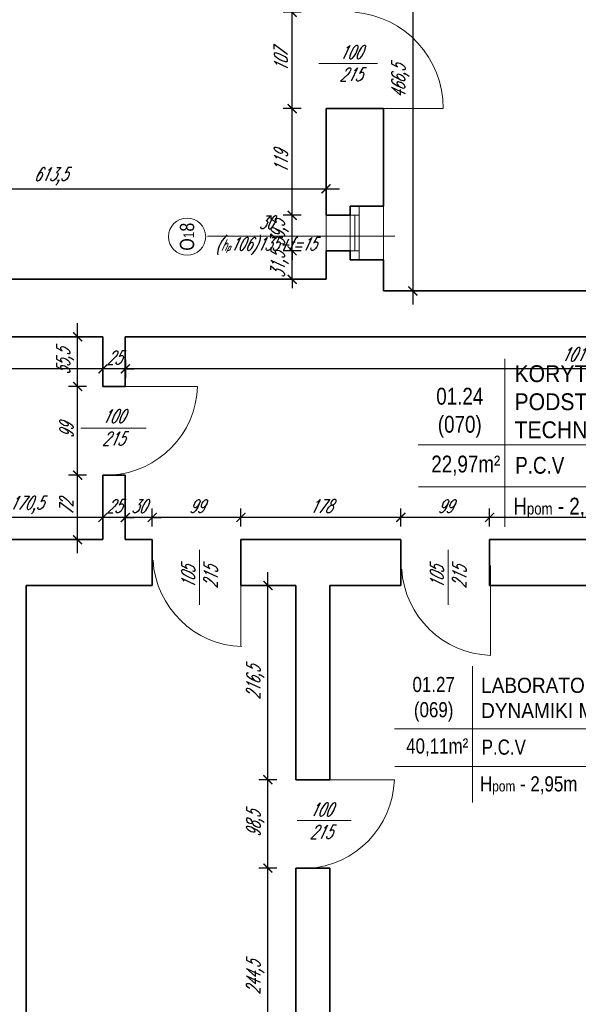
# Model space of a CAD drawing. Header units: millimetres. Extents: x 402 to 79005, y -7782 to 89952.
# Tile 199 of 256: x 23510 to 24132, y 35943 to 37039. Entities that reach past the tile are written whole.
import ezdxf

# ---------------------------------------------------------------- set-up
doc = ezdxf.new("R2010")
doc.units = ezdxf.units.MM
doc.header["$LTSCALE"] = 10
doc.layers.get('0').update_dxf_attribs({"lineweight": 0})
doc.layers.get('Defpoints').update_dxf_attribs({"color": 253})
for name, color, linetype, lineweight in [('01 parter - ściany', 253, 'Continuous', 35), ('03-01_okna', 253, 'Continuous', 15), ('03_drzwi', 253, 'Continuous', 15), ('04-1_widok', 253, 'Continuous', 5), ('05-01_wymiary', 253, 'Continuous', 5), ('05-03_opis', 253, 'Continuous', 5)]:
    doc.layers.add(name, color=color, linetype=linetype, lineweight=lineweight)
doc.styles.add('ariel', font='ARIAL.TTF', dxfattribs={"width": 0.8})
doc.styles.add('ariel_wym', font='simplex.shx', dxfattribs={"width": 0.65, "oblique": 25})
doc.dimstyles.new('ariel 50 wnętrze', dxfattribs={"dimtxt": 15, "dimasz": 10, "dimexe": 10, "dimexo": 0, "dimgap": 5, "dimtad": 1, "dimdec": 1, "dimrnd": 0.5, "dimtxsty": 'ariel_wym', "dimblk": 'ARCHTICK', "dimcen": 2.5, "dimdle": 15, "dimazin": 0, "dimtfac": 1, "dimtdec": 1, "dimtix": 1, "dimtmove": 0, "dimatfit": 3, "dimldrblk": 'DOT', "dimfxl": 0, "dimarcsym": 0})

# ---------------------------------------------------------------- blocks, each defined once
blk = doc.blocks.new('_ArchTick')
at = {"color": 0, "linetype": 'ByBlock', "const_width": 0.15}
blk.add_lwpolyline([(-0.5, -0.5), (0.5, 0.5)], dxfattribs=at)
blk = doc.blocks.new('*D822')
at = {"layer": '05-01_wymiary', "color": 0, "lineweight": -2}
for p, q in [((23222.9, 36850.7), (23866.2, 36850.7)), ((23237.9, 36840.7), (23237.9, 36860.7)), ((23851.2, 36840.7), (23851.2, 36860.7))]:
    blk.add_line(p, q, dxfattribs=at)
at = {"layer": 'Defpoints', "color": 0}
for p in [(23851.2, 36850.7), (23237.9, 36750), (23851.2, 36750)]:
    blk.add_point(p, dxfattribs=at)
at = {"layer": '05-01_wymiary', "color": 0, "lineweight": -2, "xscale": 10, "yscale": 10, "zscale": 10, "rotation": 180}
blk.add_blockref('_ArchTick', (23237.9, 36850.7), dxfattribs=at)
at = {"layer": '05-01_wymiary', "color": 0, "lineweight": -2, "xscale": 10, "yscale": 10, "zscale": 10}
blk.add_blockref('_ArchTick', (23851.2, 36850.7), dxfattribs=at)
at = {"layer": '05-01_wymiary', "color": 0, "insert": (23544.6, 36864.7), "char_height": 15, "attachment_point": 5, "style": 'ariel_wym'}
blk.add_mtext('613,5', dxfattribs=at)
blk = doc.blocks.new('_Dot')
at = {"color": 0, "linetype": 'ByBlock', "lineweight": -2}
blk.add_line((-0.5, 0), (-1, 0), dxfattribs=at)
at = {"color": 0, "linetype": 'ByBlock', "const_width": 0.5}
blk.add_lwpolyline([(-0.25, 0, 1), (0.25, 0, 1)], format="xyb", close=True, dxfattribs=at)
blk = doc.blocks.new('*D824')
at = {"layer": '05-01_wymiary', "color": 0, "lineweight": -2}
for p, q in [((23813.5, 36781.7), (23813.5, 36791.7)), ((23823.5, 36781.7), (23803.5, 36781.7)), ((23813.5, 36750), (23813.5, 36781.7)), ((23823.5, 36750), (23803.5, 36750)), ((23813.5, 36750), (23813.5, 36740))]:
    blk.add_line(p, q, dxfattribs=at)
at = {"layer": 'Defpoints', "color": 0}
for p in [(23813.5, 36781.7), (23851.2, 36781.7), (23851.2, 36750)]:
    blk.add_point(p, dxfattribs=at)
at = {"layer": '05-01_wymiary', "color": 0, "lineweight": -2, "xscale": 10, "yscale": 10, "zscale": 10}
for p, rotation in [((23813.5, 36781.7), 270), ((23813.5, 36750), 90)]:
    blk.add_blockref('_ArchTick', p, dxfattribs=dict(at, rotation=rotation))
at = {"layer": '05-01_wymiary', "color": 0, "insert": (23799.6, 36765.9), "char_height": 15, "attachment_point": 5, "rotation": 90, "style": 'ariel_wym'}
blk.add_mtext('31,5', dxfattribs=at)
blk = doc.blocks.new('*D825')
at = {"layer": '05-01_wymiary', "color": 0, "lineweight": -2}
for p, q in [((23813.5, 36821.3), (23813.5, 36831.3)), ((23823.5, 36821.3), (23803.5, 36821.3)), ((23813.5, 36781.7), (23813.5, 36821.3)), ((23823.5, 36781.7), (23803.5, 36781.7)), ((23813.5, 36781.7), (23813.5, 36771.7))]:
    blk.add_line(p, q, dxfattribs=at)
at = {"layer": 'Defpoints', "color": 0}
for p in [(23813.5, 36821.3), (23851.2, 36821.3), (23851.2, 36781.7)]:
    blk.add_point(p, dxfattribs=at)
at = {"layer": '05-01_wymiary', "color": 0, "lineweight": -2, "xscale": 10, "yscale": 10, "zscale": 10}
for p, rotation in [((23813.5, 36821.3), 270), ((23813.5, 36781.7), 90)]:
    blk.add_blockref('_ArchTick', p, dxfattribs=dict(at, rotation=rotation))
at = {"layer": '05-01_wymiary', "color": 0, "insert": (23799.6, 36801.5), "char_height": 15, "attachment_point": 5, "rotation": 90, "style": 'ariel_wym'}
blk.add_mtext('39,5', dxfattribs=at)
blk = doc.blocks.new('*D826')
at = {"layer": '05-01_wymiary', "color": 0, "lineweight": -2}
for p, q in [((23813.5, 36806.3), (23813.5, 36955.1)), ((23823.5, 36940.1), (23803.5, 36940.1)), ((23823.5, 36821.3), (23803.5, 36821.3))]:
    blk.add_line(p, q, dxfattribs=at)
at = {"layer": 'Defpoints', "color": 0}
for p in [(23813.5, 36940.1), (23851.2, 36940.1), (23851.2, 36821.3)]:
    blk.add_point(p, dxfattribs=at)
at = {"layer": '05-01_wymiary', "color": 0, "lineweight": -2, "xscale": 10, "yscale": 10, "zscale": 10}
for p, rotation in [((23813.5, 36940.1), 90), ((23813.5, 36821.3), 270)]:
    blk.add_blockref('_ArchTick', p, dxfattribs=dict(at, rotation=rotation))
at = {"layer": '05-01_wymiary', "color": 0, "insert": (23801, 36880.7), "char_height": 15, "attachment_point": 5, "rotation": 90, "style": 'ariel_wym'}
blk.add_mtext('119', dxfattribs=at)
blk = doc.blocks.new('*D827')
at = {"layer": '05-01_wymiary', "color": 0, "lineweight": -2}
for p, q in [((23813.5, 36925.1), (23813.5, 37062.3)), ((23823.5, 37047.3), (23803.5, 37047.3)), ((23823.5, 36940.1), (23803.5, 36940.1))]:
    blk.add_line(p, q, dxfattribs=at)
at = {"layer": 'Defpoints', "color": 0}
for p in [(23813.5, 37047.3), (23851.2, 37047.3), (23851.2, 36940.1)]:
    blk.add_point(p, dxfattribs=at)
at = {"layer": '05-01_wymiary', "color": 0, "lineweight": -2, "xscale": 10, "yscale": 10, "zscale": 10}
for p, rotation in [((23813.5, 37047.3), 90), ((23813.5, 36940.1), 270)]:
    blk.add_blockref('_ArchTick', p, dxfattribs=dict(at, rotation=rotation))
at = {"layer": '05-01_wymiary', "color": 0, "insert": (23801, 36993.7), "char_height": 15, "attachment_point": 5, "rotation": 90, "style": 'ariel_wym'}
blk.add_mtext('107', dxfattribs=at)
blk = doc.blocks.new('*D828')
at = {"layer": '05-01_wymiary', "color": 0, "lineweight": -2}
for p, q in [((23813.5, 37032.3), (23813.5, 37226.7)), ((23823.5, 37211.7), (23803.5, 37211.7)), ((23823.5, 37047.3), (23803.5, 37047.3))]:
    blk.add_line(p, q, dxfattribs=at)
at = {"layer": 'Defpoints', "color": 0}
for p in [(23813.5, 37211.7), (23851.2, 37211.7), (23851.2, 37047.3)]:
    blk.add_point(p, dxfattribs=at)
at = {"layer": '05-01_wymiary', "color": 0, "lineweight": -2, "xscale": 10, "yscale": 10, "zscale": 10}
for p, rotation in [((23813.5, 37211.7), 90), ((23813.5, 37047.3), 270)]:
    blk.add_blockref('_ArchTick', p, dxfattribs=dict(at, rotation=rotation))
at = {"layer": '05-01_wymiary', "color": 0, "insert": (23799.6, 37129.5), "char_height": 15, "attachment_point": 5, "rotation": 90, "style": 'ariel_wym'}
blk.add_mtext('164,5', dxfattribs=at)
blk = doc.blocks.new('*D830')
at = {"layer": '05-01_wymiary', "color": 0, "lineweight": -2}
for p, q in [((23947.9, 37218.5), (23947.9, 36722)), ((23937.9, 37203.5), (23957.9, 37203.5)), ((23937.9, 36737), (23957.9, 36737))]:
    blk.add_line(p, q, dxfattribs=at)
at = {"layer": 'Defpoints', "color": 0}
for p in [(23915.2, 37203.5), (23915.2, 36737), (23947.9, 36737)]:
    blk.add_point(p, dxfattribs=at)
at = {"layer": '05-01_wymiary', "color": 0, "lineweight": -2, "xscale": 10, "yscale": 10, "zscale": 10}
for p, rotation in [((23947.9, 37203.5), 90), ((23947.9, 36737), 270)]:
    blk.add_blockref('_ArchTick', p, dxfattribs=dict(at, rotation=rotation))
at = {"layer": '05-01_wymiary', "color": 0, "insert": (23934, 36970.3), "char_height": 15, "attachment_point": 5, "rotation": 90, "style": 'ariel_wym'}
blk.add_mtext('466,5', dxfattribs=at)
blk = doc.blocks.new('*D262')
at = {"layer": '05-01_wymiary', "color": 0, "lineweight": -2}
for p, q in [((24033.3, 36474.8), (24033.3, 36494.8)), ((24644.3, 36474.8), (24644.3, 36494.8)), ((24659.3, 36484.8), (24018.3, 36484.8))]:
    blk.add_line(p, q, dxfattribs=at)
at = {"layer": 'Defpoints', "color": 0}
for p in [(24033.3, 36484.8), (24033.3, 36460), (24644.3, 36460)]:
    blk.add_point(p, dxfattribs=at)
at = {"layer": '05-01_wymiary', "color": 0, "lineweight": -2, "xscale": 10, "yscale": 10, "zscale": 10, "rotation": 180}
blk.add_blockref('_ArchTick', (24033.3, 36484.8), dxfattribs=at)
at = {"layer": '05-01_wymiary', "color": 0, "lineweight": -2, "xscale": 10, "yscale": 10, "zscale": 10}
blk.add_blockref('_ArchTick', (24644.3, 36484.8), dxfattribs=at)
at = {"layer": '05-01_wymiary', "color": 0, "insert": (24338.8, 36497.3), "char_height": 15, "attachment_point": 5, "style": 'ariel_wym'}
blk.add_mtext('611', dxfattribs=at)
blk = doc.blocks.new('*D263')
at = {"layer": '05-01_wymiary', "color": 0, "lineweight": -2}
for p, q in [((23934.5, 36474.8), (23934.5, 36494.8)), ((24033.3, 36474.8), (24033.3, 36494.8)), ((24048.3, 36484.8), (23919.5, 36484.8))]:
    blk.add_line(p, q, dxfattribs=at)
at = {"layer": 'Defpoints', "color": 0}
for p in [(23934.5, 36484.8), (23934.5, 36460), (24033.3, 36460)]:
    blk.add_point(p, dxfattribs=at)
at = {"layer": '05-01_wymiary', "color": 0, "lineweight": -2, "xscale": 10, "yscale": 10, "zscale": 10, "rotation": 180}
blk.add_blockref('_ArchTick', (23934.5, 36484.8), dxfattribs=at)
at = {"layer": '05-01_wymiary', "color": 0, "lineweight": -2, "xscale": 10, "yscale": 10, "zscale": 10}
blk.add_blockref('_ArchTick', (24033.3, 36484.8), dxfattribs=at)
at = {"layer": '05-01_wymiary', "color": 0, "insert": (23983.9, 36497.3), "char_height": 15, "attachment_point": 5, "style": 'ariel_wym'}
blk.add_mtext('99', dxfattribs=at)
blk = doc.blocks.new('*D264')
at = {"layer": '05-01_wymiary', "color": 0, "lineweight": -2}
for p, q in [((23756.5, 36474.8), (23756.5, 36494.8)), ((23934.5, 36474.8), (23934.5, 36494.8)), ((23949.5, 36484.8), (23741.5, 36484.8))]:
    blk.add_line(p, q, dxfattribs=at)
at = {"layer": 'Defpoints', "color": 0}
for p in [(23756.5, 36484.8), (23756.5, 36460), (23934.5, 36460)]:
    blk.add_point(p, dxfattribs=at)
at = {"layer": '05-01_wymiary', "color": 0, "lineweight": -2, "xscale": 10, "yscale": 10, "zscale": 10, "rotation": 180}
blk.add_blockref('_ArchTick', (23756.5, 36484.8), dxfattribs=at)
at = {"layer": '05-01_wymiary', "color": 0, "lineweight": -2, "xscale": 10, "yscale": 10, "zscale": 10}
blk.add_blockref('_ArchTick', (23934.5, 36484.8), dxfattribs=at)
at = {"layer": '05-01_wymiary', "color": 0, "insert": (23845.5, 36497.3), "char_height": 15, "attachment_point": 5, "style": 'ariel_wym'}
blk.add_mtext('178', dxfattribs=at)
blk = doc.blocks.new('*D265')
at = {"layer": '05-01_wymiary', "color": 0, "lineweight": -2}
for p, q in [((23657.7, 36474.8), (23657.7, 36494.8)), ((23756.5, 36474.8), (23756.5, 36494.8)), ((23771.5, 36484.8), (23642.7, 36484.8))]:
    blk.add_line(p, q, dxfattribs=at)
at = {"layer": 'Defpoints', "color": 0}
for p in [(23657.7, 36484.8), (23657.7, 36460), (23756.5, 36460)]:
    blk.add_point(p, dxfattribs=at)
at = {"layer": '05-01_wymiary', "color": 0, "lineweight": -2, "xscale": 10, "yscale": 10, "zscale": 10, "rotation": 180}
blk.add_blockref('_ArchTick', (23657.7, 36484.8), dxfattribs=at)
at = {"layer": '05-01_wymiary', "color": 0, "lineweight": -2, "xscale": 10, "yscale": 10, "zscale": 10}
blk.add_blockref('_ArchTick', (23756.5, 36484.8), dxfattribs=at)
at = {"layer": '05-01_wymiary', "color": 0, "insert": (23707.1, 36497.3), "char_height": 15, "attachment_point": 5, "style": 'ariel_wym'}
blk.add_mtext('99', dxfattribs=at)
blk = doc.blocks.new('*D266')
at = {"layer": '05-01_wymiary', "color": 0, "lineweight": -2}
for p, q in [((23627.8, 36474.8), (23627.8, 36494.8)), ((23657.7, 36474.8), (23657.7, 36494.8)), ((23627.8, 36484.8), (23617.8, 36484.8)), ((23657.7, 36484.8), (23627.8, 36484.8)), ((23657.7, 36484.8), (23667.7, 36484.8))]:
    blk.add_line(p, q, dxfattribs=at)
at = {"layer": 'Defpoints', "color": 0}
for p in [(23627.8, 36484.8), (23627.8, 36460), (23657.7, 36460)]:
    blk.add_point(p, dxfattribs=at)
at = {"layer": '05-01_wymiary', "color": 0, "lineweight": -2, "xscale": 10, "yscale": 10, "zscale": 10}
blk.add_blockref('_ArchTick', (23627.8, 36484.8), dxfattribs=at)
at = {"layer": '05-01_wymiary', "color": 0, "lineweight": -2, "xscale": 10, "yscale": 10, "zscale": 10, "rotation": 180}
blk.add_blockref('_ArchTick', (23657.7, 36484.8), dxfattribs=at)
at = {"layer": '05-01_wymiary', "color": 0, "insert": (23642.7, 36497.3), "char_height": 15, "attachment_point": 5, "style": 'ariel_wym'}
blk.add_mtext('30', dxfattribs=at)
blk = doc.blocks.new('*D267')
at = {"layer": '05-01_wymiary', "color": 0, "lineweight": -2}
for p, q in [((23602.8, 36474.8), (23602.8, 36494.8)), ((23627.8, 36474.8), (23627.8, 36494.8)), ((23602.8, 36484.8), (23592.8, 36484.8)), ((23627.8, 36484.8), (23602.8, 36484.8)), ((23627.8, 36484.8), (23637.8, 36484.8))]:
    blk.add_line(p, q, dxfattribs=at)
at = {"layer": 'Defpoints', "color": 0}
for p in [(23602.8, 36484.8), (23602.8, 36460), (23627.8, 36460)]:
    blk.add_point(p, dxfattribs=at)
at = {"layer": '05-01_wymiary', "color": 0, "lineweight": -2, "xscale": 10, "yscale": 10, "zscale": 10}
blk.add_blockref('_ArchTick', (23602.8, 36484.8), dxfattribs=at)
at = {"layer": '05-01_wymiary', "color": 0, "lineweight": -2, "xscale": 10, "yscale": 10, "zscale": 10, "rotation": 180}
blk.add_blockref('_ArchTick', (23627.8, 36484.8), dxfattribs=at)
at = {"layer": '05-01_wymiary', "color": 0, "insert": (23615.3, 36497.3), "char_height": 15, "attachment_point": 5, "style": 'ariel_wym'}
blk.add_mtext('25', dxfattribs=at)
blk = doc.blocks.new('*D268')
at = {"layer": '05-01_wymiary', "color": 0, "lineweight": -2}
for p, q in [((23432.4, 36474.8), (23432.4, 36494.8)), ((23602.8, 36474.8), (23602.8, 36494.8)), ((23617.8, 36484.8), (23417.4, 36484.8))]:
    blk.add_line(p, q, dxfattribs=at)
at = {"layer": 'Defpoints', "color": 0}
for p in [(23432.4, 36484.8), (23432.4, 36460), (23602.8, 36460)]:
    blk.add_point(p, dxfattribs=at)
at = {"layer": '05-01_wymiary', "color": 0, "lineweight": -2, "xscale": 10, "yscale": 10, "zscale": 10, "rotation": 180}
blk.add_blockref('_ArchTick', (23432.4, 36484.8), dxfattribs=at)
at = {"layer": '05-01_wymiary', "color": 0, "lineweight": -2, "xscale": 10, "yscale": 10, "zscale": 10}
blk.add_blockref('_ArchTick', (23602.8, 36484.8), dxfattribs=at)
at = {"layer": '05-01_wymiary', "color": 0, "insert": (23517.6, 36498.7), "char_height": 15, "attachment_point": 5, "style": 'ariel_wym'}
blk.add_mtext('170,5', dxfattribs=at)
blk = doc.blocks.new('*D398')
at = {"layer": '05-01_wymiary', "color": 0, "lineweight": -2}
for p, q in [((23786.5, 35835), (23786.5, 36109.3)), ((23796.5, 36094.3), (23776.5, 36094.3)), ((23796.5, 35850), (23776.5, 35850))]:
    blk.add_line(p, q, dxfattribs=at)
at = {"layer": 'Defpoints', "color": 0}
for p in [(23786.5, 36094.3), (23817.5, 36094.3), (23817.5, 35850)]:
    blk.add_point(p, dxfattribs=at)
at = {"layer": '05-01_wymiary', "color": 0, "lineweight": -2, "xscale": 10, "yscale": 10, "zscale": 10}
for p, rotation in [((23786.5, 36094.3), 90), ((23786.5, 35850), 270)]:
    blk.add_blockref('_ArchTick', p, dxfattribs=dict(at, rotation=rotation))
at = {"layer": '05-01_wymiary', "color": 0, "insert": (23772.6, 35972.2), "char_height": 15, "attachment_point": 5, "rotation": 90, "style": 'ariel_wym'}
blk.add_mtext('244,5', dxfattribs=at)
blk = doc.blocks.new('*D399')
at = {"layer": '05-01_wymiary', "color": 0, "lineweight": -2}
for p, q in [((23786.5, 36079.3), (23786.5, 36207.7)), ((23796.5, 36192.7), (23776.5, 36192.7)), ((23796.5, 36094.3), (23776.5, 36094.3))]:
    blk.add_line(p, q, dxfattribs=at)
at = {"layer": 'Defpoints', "color": 0}
for p in [(23786.5, 36192.7), (23817.5, 36192.7), (23817.5, 36094.3)]:
    blk.add_point(p, dxfattribs=at)
at = {"layer": '05-01_wymiary', "color": 0, "lineweight": -2, "xscale": 10, "yscale": 10, "zscale": 10}
for p, rotation in [((23786.5, 36192.7), 90), ((23786.5, 36094.3), 270)]:
    blk.add_blockref('_ArchTick', p, dxfattribs=dict(at, rotation=rotation))
at = {"layer": '05-01_wymiary', "color": 0, "insert": (23772.6, 36143.5), "char_height": 15, "attachment_point": 5, "rotation": 90, "style": 'ariel_wym'}
blk.add_mtext('98,5', dxfattribs=at)
blk = doc.blocks.new('*D400')
at = {"layer": '05-01_wymiary', "color": 0, "lineweight": -2}
for p, q in [((23786.5, 36177.7), (23786.5, 36424)), ((23796.5, 36409), (23776.5, 36409)), ((23796.5, 36192.7), (23776.5, 36192.7))]:
    blk.add_line(p, q, dxfattribs=at)
at = {"layer": 'Defpoints', "color": 0}
for p in [(23786.5, 36409), (23817.5, 36409), (23817.5, 36192.7)]:
    blk.add_point(p, dxfattribs=at)
at = {"layer": '05-01_wymiary', "color": 0, "lineweight": -2, "xscale": 10, "yscale": 10, "zscale": 10}
for p, rotation in [((23786.5, 36409), 90), ((23786.5, 36192.7), 270)]:
    blk.add_blockref('_ArchTick', p, dxfattribs=dict(at, rotation=rotation))
at = {"layer": '05-01_wymiary', "color": 0, "insert": (23772.6, 36300.8), "char_height": 15, "attachment_point": 5, "rotation": 90, "style": 'ariel_wym'}
blk.add_mtext('216,5', dxfattribs=at)
blk = doc.blocks.new('*D410')
at = {"layer": '05-01_wymiary', "color": 0, "lineweight": -2}
for p, q in [((23627.8, 36660.2), (23627.8, 36640.2)), ((24644.3, 36660.2), (24644.3, 36640.2)), ((24659.3, 36650.2), (23612.8, 36650.2))]:
    blk.add_line(p, q, dxfattribs=at)
at = {"layer": 'Defpoints', "color": 0}
for p in [(23627.8, 36686), (24644.3, 36686), (23627.8, 36650.2)]:
    blk.add_point(p, dxfattribs=at)
at = {"layer": '05-01_wymiary', "color": 0, "lineweight": -2, "xscale": 10, "yscale": 10, "zscale": 10, "rotation": 180}
blk.add_blockref('_ArchTick', (23627.8, 36650.2), dxfattribs=at)
at = {"layer": '05-01_wymiary', "color": 0, "lineweight": -2, "xscale": 10, "yscale": 10, "zscale": 10}
blk.add_blockref('_ArchTick', (24644.3, 36650.2), dxfattribs=at)
at = {"layer": '05-01_wymiary', "color": 0, "insert": (24136.1, 36664.1), "char_height": 15, "attachment_point": 5, "style": 'ariel_wym'}
blk.add_mtext('1016,5', dxfattribs=at)
blk = doc.blocks.new('*D411')
at = {"layer": '05-01_wymiary', "color": 0, "lineweight": -2}
for p, q in [((23602.8, 36660.2), (23602.8, 36640.2)), ((23627.8, 36660.2), (23627.8, 36640.2)), ((23602.8, 36650.2), (23592.8, 36650.2)), ((23627.8, 36650.2), (23602.8, 36650.2)), ((23627.8, 36650.2), (23637.8, 36650.2))]:
    blk.add_line(p, q, dxfattribs=at)
at = {"layer": 'Defpoints', "color": 0}
for p in [(23602.8, 36686), (23627.8, 36686), (23602.8, 36650.2)]:
    blk.add_point(p, dxfattribs=at)
at = {"layer": '05-01_wymiary', "color": 0, "lineweight": -2, "xscale": 10, "yscale": 10, "zscale": 10}
blk.add_blockref('_ArchTick', (23602.8, 36650.2), dxfattribs=at)
at = {"layer": '05-01_wymiary', "color": 0, "lineweight": -2, "xscale": 10, "yscale": 10, "zscale": 10, "rotation": 180}
blk.add_blockref('_ArchTick', (23627.8, 36650.2), dxfattribs=at)
at = {"layer": '05-01_wymiary', "color": 0, "insert": (23615.3, 36662.7), "char_height": 15, "attachment_point": 5, "style": 'ariel_wym'}
blk.add_mtext('25', dxfattribs=at)
blk = doc.blocks.new('*D412')
at = {"layer": '05-01_wymiary', "color": 0, "lineweight": -2}
for p, q in [((23246.8, 36660.2), (23246.8, 36640.2)), ((23602.8, 36660.2), (23602.8, 36640.2)), ((23617.8, 36650.2), (23231.8, 36650.2))]:
    blk.add_line(p, q, dxfattribs=at)
at = {"layer": 'Defpoints', "color": 0}
for p in [(23246.8, 36686), (23602.8, 36686), (23246.8, 36650.2)]:
    blk.add_point(p, dxfattribs=at)
at = {"layer": '05-01_wymiary', "color": 0, "lineweight": -2, "xscale": 10, "yscale": 10, "zscale": 10, "rotation": 180}
blk.add_blockref('_ArchTick', (23246.8, 36650.2), dxfattribs=at)
at = {"layer": '05-01_wymiary', "color": 0, "lineweight": -2, "xscale": 10, "yscale": 10, "zscale": 10}
blk.add_blockref('_ArchTick', (23602.8, 36650.2), dxfattribs=at)
at = {"layer": '05-01_wymiary', "color": 0, "insert": (23424.8, 36662.7), "char_height": 15, "attachment_point": 5, "style": 'ariel_wym'}
blk.add_mtext('356', dxfattribs=at)
blk = doc.blocks.new('*D415')
at = {"layer": '05-01_wymiary', "color": 0, "lineweight": -2}
for p, q in [((23574.7, 36445), (23574.7, 36547)), ((23584.7, 36532), (23564.7, 36532)), ((23584.7, 36460), (23564.7, 36460))]:
    blk.add_line(p, q, dxfattribs=at)
at = {"layer": 'Defpoints', "color": 0}
for p in [(23574.7, 36532), (23602.8, 36532), (23602.8, 36460)]:
    blk.add_point(p, dxfattribs=at)
at = {"layer": '05-01_wymiary', "color": 0, "lineweight": -2, "xscale": 10, "yscale": 10, "zscale": 10}
for p, rotation in [((23574.7, 36532), 90), ((23574.7, 36460), 270)]:
    blk.add_blockref('_ArchTick', p, dxfattribs=dict(at, rotation=rotation))
at = {"layer": '05-01_wymiary', "color": 0, "insert": (23562.2, 36496), "char_height": 15, "attachment_point": 5, "rotation": 90, "style": 'ariel_wym'}
blk.add_mtext('72', dxfattribs=at)
blk = doc.blocks.new('*D416')
at = {"layer": '05-01_wymiary', "color": 0, "lineweight": -2}
for p, q in [((23574.7, 36517), (23574.7, 36645.7)), ((23584.7, 36630.7), (23564.7, 36630.7)), ((23584.7, 36532), (23564.7, 36532))]:
    blk.add_line(p, q, dxfattribs=at)
at = {"layer": 'Defpoints', "color": 0}
for p in [(23574.7, 36630.7), (23602.8, 36630.7), (23602.8, 36532)]:
    blk.add_point(p, dxfattribs=at)
at = {"layer": '05-01_wymiary', "color": 0, "lineweight": -2, "xscale": 10, "yscale": 10, "zscale": 10}
for p, rotation in [((23574.7, 36630.7), 90), ((23574.7, 36532), 270)]:
    blk.add_blockref('_ArchTick', p, dxfattribs=dict(at, rotation=rotation))
at = {"layer": '05-01_wymiary', "color": 0, "insert": (23562.2, 36581.3), "char_height": 15, "attachment_point": 5, "rotation": 90, "style": 'ariel_wym'}
blk.add_mtext('99', dxfattribs=at)
blk = doc.blocks.new('*D417')
at = {"layer": '05-01_wymiary', "color": 0, "lineweight": -2}
for p, q in [((23574.7, 36615.7), (23574.7, 36701)), ((23584.7, 36686), (23564.7, 36686)), ((23584.7, 36630.7), (23564.7, 36630.7))]:
    blk.add_line(p, q, dxfattribs=at)
at = {"layer": 'Defpoints', "color": 0}
for p in [(23574.7, 36686), (23602.8, 36686), (23602.8, 36630.7)]:
    blk.add_point(p, dxfattribs=at)
at = {"layer": '05-01_wymiary', "color": 0, "lineweight": -2, "xscale": 10, "yscale": 10, "zscale": 10}
for p, rotation in [((23574.7, 36686), 90), ((23574.7, 36630.7), 270)]:
    blk.add_blockref('_ArchTick', p, dxfattribs=dict(at, rotation=rotation))
at = {"layer": '05-01_wymiary', "color": 0, "insert": (23560.8, 36658.4), "char_height": 15, "attachment_point": 5, "rotation": 90, "style": 'ariel_wym'}
blk.add_mtext('55,5', dxfattribs=at)

msp = doc.modelspace()

# ---------------------------------------------------------------- linework, layer by layer
at = {"layer": '01 parter - ściany'}
for p, q in [((23851.213, 36940.097), (23851.213, 36821.345)), ((23851.213, 36940.097), (23915.192, 36940.097)), ((23915.192, 36940.097), (23915.204, 36831.349)), ((23878.192, 36831.317), (23878.192, 36821.346)), ((23915.212, 36831.349), (23878.211, 36831.346)), ((23915.213, 36831.349), (23878.211, 36831.346)), ((23851.21, 36821.345), (23878.21, 36821.346)), ((23851.211, 36781.679), (23878.211, 36781.68)), ((23851.213, 36781.679), (23851.213, 36750.047)), ((23851.213, 36781.679), (23874.288, 36781.679)), ((23878.211, 36781.68), (23878.211, 36771.709)), ((23915.231, 36771.709), (23878.21, 36771.709)), ((23915.211, 36771.709), (23915.215, 36737.047)), ((23851.213, 36750.047), (23237.907, 36750.047)), ((24194.213, 36737.047), (23915.215, 36737.047)), ((23602.783, 36686.047), (23246.783, 36686.047)), ((23602.783, 36630.733), (23602.783, 36686.047)), ((24644.332, 36686.047), (23627.783, 36686.047)), ((23627.783, 36630.733), (23627.783, 36686.047)), ((23602.783, 36630.733), (23627.783, 36630.733)), ((23602.783, 36460.047), (23602.783, 36531.951)), ((23602.783, 36531.951), (23627.783, 36531.951)), ((23627.783, 36460.047), (23627.783, 36531.951)), ((23602.783, 36460.047), (23432.425, 36460.047)), ((23561.22, 36460.047), (23432.425, 36460.047)), ((23657.702, 36460.047), (23627.783, 36460.047)), ((23657.702, 36460.047), (23657.702, 36408.98)), ((23934.539, 36460.047), (23756.485, 36460.047)), ((23756.485, 36460.047), (23756.485, 36408.98)), ((23934.539, 36460.047), (23934.539, 36408.98)), ((24456.929, 36460.047), (24033.321, 36460.047)), ((24033.321, 36460.047), (24033.321, 36408.98)), ((23657.702, 36408.98), (23517.55, 36408.98)), ((23517.55, 36408.98), (23517.55, 35850.047)), ((23817.55, 36408.98), (23756.485, 36408.98)), ((23817.55, 36192.651), (23817.55, 36408.98)), ((23934.539, 36408.98), (23855.55, 36408.98)), ((23855.55, 36408.98), (23855.55, 36192.651)), ((24284.835, 36408.98), (24033.321, 36408.98)), ((23817.55, 36192.651), (23855.55, 36192.651)), ((23817.55, 35850.047), (23817.55, 36094.337)), ((23817.55, 36094.337), (23855.55, 36094.337)), ((23855.55, 36094.337), (23855.55, 35850.047))]:
    msp.add_line(p, q, dxfattribs=at)
at = {"layer": '03-01_okna', "linetype": 'Continuous', "lineweight": 0}
for p, q in [((23888.211, 36831.345), (23888.204, 36771.709)), ((23878.21, 36821.346), (23878.204, 36781.68)), ((23878.21, 36821.346), (23888.21, 36821.345)), ((23883.21, 36821.345), (23883.204, 36781.679)), ((23878.211, 36781.68), (23888.211, 36781.679))]:
    msp.add_line(p, q, dxfattribs=at)
at = {"layer": '03_drzwi'}
for p, q in [((23908.651, 36990.437), (23843.139, 36990.457)), ((23981.703, 36940.097), (23881.703, 36940.097)), ((23708.189, 36630.733), (23608.189, 36630.733)), ((23650.986, 36584.097), (23578.359, 36584.117)), ((23710.302, 36387.413), (23710.323, 36448.863)), ((23987.139, 36387.413), (23987.159, 36448.863)), ((23756.485, 36341.004), (23756.485, 36441.004)), ((24034.235, 36331.217), (24034.235, 36431.217)), ((23927.281, 36192.651), (23827.281, 36192.651)), ((23879.178, 36147.392), (23819.143, 36147.408))]:
    msp.add_line(p, q, dxfattribs=at)
for centre, radius, start, end in [((23874.849, 36940.739), 106.855, 359.655662, 85.519898), ((23605.851, 36634.154), 102.394, 273.502715, 358.085818), ((23760.819, 36443.341), 102.394, 183.502715, 268.085818), ((24037.656, 36433.554), 102.394, 183.502715, 268.085818), ((23824.944, 36196.071), 102.394, 273.502715, 358.085818)]:
    msp.add_arc(centre, radius, start, end, dxfattribs=at)
at = {"layer": '04-1_widok', "linetype": 'Continuous', "lineweight": 0}
for p, q in [((23915.2, 36771.709), (23915.209, 36831.349)), ((23851.208, 36781.679), (23851.21, 36821.345))]:
    msp.add_line(p, q, dxfattribs=at)
at = {"layer": '05-03_opis', "lineweight": 0}
msp.add_line((23927.646, 36797.917), (23719.246, 36797.917), dxfattribs=at)
at = {"layer": '05-03_opis'}
for p, q in [((24050.373, 36661.541), (24050.373, 36474.38)), ((23953.82, 36565.657), (24258.285, 36565.657)), ((23954.273, 36518.971), (24255.116, 36518.971)), ((24014.211, 36319.194), (24014.211, 36167.386)), ((23927.313, 36249.535), (24257.596, 36249.535)), ((23927.721, 36207.518), (24257.419, 36207.518))]:
    msp.add_line(p, q, dxfattribs=at)
at = {"layer": '05-03_opis', "lineweight": 0}
msp.add_circle((23696.557, 36797.417), 20.689, dxfattribs=at)

# ---------------------------------------------------------------- texts
at = {"layer": '03_drzwi', "char_height": 15, "width": 160.59049, "style": 'ariel_wym'}
for s, insert, attachment_point, rotation in [('100\\P215', (23866.223, 36970.456), 7, 0.008499), ('100\\P215', (23601.87, 36565.028), 7, 0.008499), ('105\\P215', (23710.312, 36418.138), 5, 89.991501), ('105\\P215', (23987.149, 36418.138), 5, 89.991501), ('100\\P215', (23833.015, 36127.026), 7, 0.008499)]:
    msp.add_mtext(s, dxfattribs=dict(at, insert=insert, attachment_point=attachment_point, rotation=rotation))
at = {"layer": '05-03_opis', "lineweight": 0, "insert": (23784.398, 36798.997), "char_height": 14.4, "width": 62.66128, "attachment_point": 5, "style": 'ariel_wym'}
msp.add_mtext('30\\P({\\H0.8333x;h\\H0.6x;p}106)135+f=15', dxfattribs=at)
at = {"layer": '05-03_opis', "lineweight": 0, "insert": (23696.557, 36797.417), "char_height": 15.84, "width": 75.19353, "attachment_point": 5, "rotation": 90, "style": 'ariel'}
msp.add_mtext('O{\\H0.7576x;1}8', dxfattribs=at)
at = {"layer": '05-03_opis', "style": 'ariel'}
for s, insert, char_height, width, attachment_point in [('\\W0.9;{\\fArial|b0|i0|c238|p34;KORYTARZ INSTYTUTU NAUK PODSTAWOWYCH I TECHNICZNYCH}', (24061.076, 36613.505), 18.73872, 375.0449, 4), ('{\\fArial|b0|i0|c238|p34;01.24\\P(070)}', (24000.135, 36601.326), 18.73872, 87.1301, 5), ('{\\fArial|b0|i0|c238|p34;22,97m²}', (24006.808, 36542.534), 18.73872, 87.1301, 5), ('P.C.V', (24061.844, 36542.754), 18.7387, 258.2312, 4), ('{\\fArial|b0|i0|c238|p34; H\\H0.7x;pom\\H1.429x; - 2,95m}', (24053.946, 36495.408), 18.73872, 258.2312, 4), ('{\\fArial|b0|i0|c238|p34;01.27\\P(069)}', (23971.045, 36282.226), 16.86485, 78.4171, 5), ('\\W0.9;{\\fArial|b0|i0|c238|p34;LABORATORIUM \\PDYNAMIKI MASZYN}', (24023.843, 36283.689), 16.86485, 337.5404, 4), ('{\\fArial|b0|i0|c238|p34;40,11m²}', (23975.003, 36228.725), 16.86485, 78.4171, 5), ('P.C.V', (24024.535, 36228.923), 16.8648, 232.4081, 4), ('{\\fArial|b0|i0|c238|p34; H\\H0.7x;pom\\H1.429x; - 2,95m}', (24017.427, 36186.311), 16.86485, 232.4081, 4)]:
    msp.add_mtext(s, dxfattribs=dict(at, insert=insert, char_height=char_height, width=width, attachment_point=attachment_point))

# ---------------------------------------------------------------- dimensions: what is measured, and where the dimension line sits
at = {"layer": '05-01_wymiary'}
for base, p1, p2, picture, middle in [((23813.504, 37211.672), (23851.213, 37047.268), (23851.213, 37211.672), '*D828', (23799.575, 37129.47)), ((23813.504, 37047.268), (23851.213, 36940.097), (23851.213, 37047.268), '*D827', (23801.004, 36993.683)), ((23813.504, 36940.097), (23851.21, 36821.345), (23851.213, 36940.097), '*D826', (23801.004, 36880.721)), ((23813.504, 36821.345), (23851.213, 36781.679), (23851.21, 36821.345), '*D825', (23799.575, 36801.512)), ((23574.716, 36686.047), (23602.783, 36630.733), (23602.783, 36686.047), '*D417', (23560.787, 36658.39)), ((23574.716, 36630.733), (23602.783, 36531.951), (23602.783, 36630.733), '*D416', (23562.216, 36581.342)), ((23786.546, 36408.98), (23817.55, 36192.651), (23817.55, 36408.98), '*D400', (23772.617, 36300.815)), ((23786.546, 36192.651), (23817.55, 36094.337), (23817.55, 36192.651), '*D399', (23772.617, 36143.494))]:
    dim = msp.add_linear_dim(base=base, p1=p1, p2=p2, angle=90, dimstyle='ariel 50 wnętrze', override={"dimtmove": 1}, dxfattribs=at)
    dim.commit()
    dim.dimension.update_dxf_attribs({"geometry": picture, "text_midpoint": middle})
for base, p1, p2, picture, middle in [((23947.93, 36737.047), (23915.161, 37203.495), (23915.161, 36737.047), '*D830', (23934.002, 36970.271)), ((23813.504, 36781.679), (23851.213, 36750.047), (23851.213, 36781.679), '*D824', (23799.575, 36765.863)), ((23574.716, 36531.951), (23602.783, 36460.047), (23602.783, 36531.951), '*D415', (23562.216, 36495.999)), ((23786.546, 36094.337), (23817.55, 35850.047), (23817.55, 36094.337), '*D398', (23772.617, 35972.192))]:
    dim = msp.add_linear_dim(base=base, p1=p1, p2=p2, angle=90, dimstyle='ariel 50 wnętrze', dxfattribs=at)
    dim.commit()
    dim.dimension.update_dxf_attribs({"geometry": picture, "text_midpoint": middle})
dim = msp.add_linear_dim(base=(23851.213, 36850.745), p1=(23237.907, 36750.047), p2=(23851.213, 36750.047), dimstyle='ariel 50 wnętrze', dxfattribs=at)
dim.commit()
dim.dimension.update_dxf_attribs({"geometry": '*D822', "text_midpoint": (23544.56, 36864.673)})
for base, p1, p2, picture, middle in [((23246.783, 36650.186), (23602.783, 36686.047), (23246.783, 36686.047), '*D412', (23424.783, 36662.686)), ((23602.783, 36650.186), (23627.783, 36686.047), (23602.783, 36686.047), '*D411', (23615.283, 36662.686)), ((23627.783, 36650.186), (24644.332, 36686.047), (23627.783, 36686.047), '*D410', (24136.057, 36664.114)), ((23432.425, 36484.792), (23602.783, 36460.047), (23432.425, 36460.047), '*D268', (23517.604, 36498.72)), ((23602.783, 36484.792), (23627.783, 36460.047), (23602.783, 36460.047), '*D267', (23615.283, 36497.292)), ((23627.783, 36484.792), (23657.702, 36460.047), (23627.783, 36460.047), '*D266', (23642.742, 36497.292)), ((23657.702, 36484.792), (23756.485, 36460.047), (23657.702, 36460.047), '*D265', (23707.093, 36497.292)), ((23756.485, 36484.792), (23934.539, 36460.047), (23756.485, 36460.047), '*D264', (23845.512, 36497.292)), ((23934.539, 36484.792), (24033.321, 36460.047), (23934.539, 36460.047), '*D263', (23983.93, 36497.292)), ((24033.321, 36484.792), (24644.332, 36460.047), (24033.321, 36460.047), '*D262', (24338.827, 36497.292))]:
    dim = msp.add_linear_dim(base=base, p1=p1, p2=p2, dimstyle='ariel 50 wnętrze', override={"dimtmove": 1}, dxfattribs=at)
    dim.commit()
    dim.dimension.update_dxf_attribs({"geometry": picture, "text_midpoint": middle})

doc.saveas('drawing.dxf')
